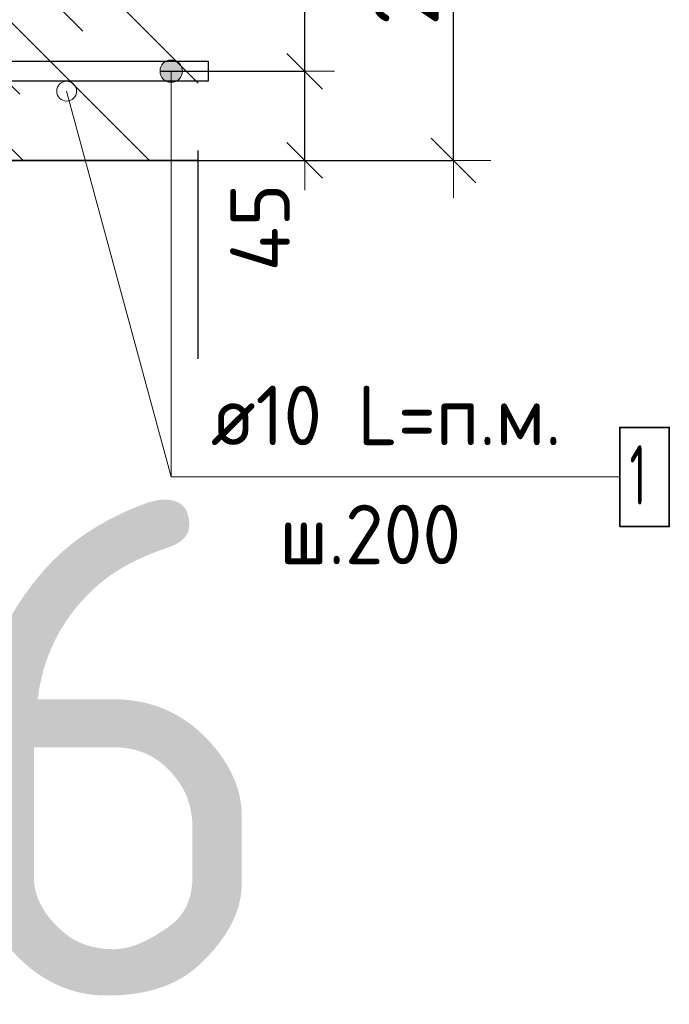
# Model space of a CAD drawing. Header units: metres. Extents: x -38 to 97, y -15 to 21.
# Tile 54 of 132: x 72.712 to 73.039, y 1.542 to 2.039. Entities that reach past the tile are written whole.
import ezdxf

# ---------------------------------------------------------------- set-up
doc = ezdxf.new("R2010")
doc.units = ezdxf.units.M
doc.header["$PDMODE"] = 65
doc.linetypes.add('______4', pattern=[0.135, 0.105, -0.03])
for name, color, linetype, lineweight in [('XR$5$Арм. стержнями нижней зоны', 180, 'Continuous', 35), ('XR$5$Арм.стержн. Арматура края', 96, 'Continuous', 35), ('XR$5$Размерная линия (1)', 7, 'Continuous', 13), ('XR$5$Размерная линия_ общее', 7, 'Continuous', 13)]:
    doc.layers.add(name, color=color, linetype=linetype, lineweight=lineweight)
doc.styles.add('ISOCPEUR', font='txt')
doc.dimstyles.new('DIMSTYLE_12', dxfattribs={"dimtxt": 0.03, "dimasz": 0.03, "dimexe": 0, "dimexo": 0, "dimgap": 0.015, "dimtad": 2, "dimdec": 0, "dimlfac": 1000, "dimrnd": 1, "dimzin": 12, "dimdsep": 46, "dimtxsty": 'ISOCPEUR', "dimblk1": 'ALL_ML_STRICH', "dimblk2": 'ALL_ML_STRICH', "dimsah": 1, "dimcen": 0, "dimclrd": 7, "dimclre": 256, "dimclrt": 7, "dimadec": 0, "dimazin": 0, "dimtfac": 1, "dimtdec": 0, "dimtix": 1, "dimtmove": 2, "dimatfit": 3, "dimfxl": 0, "dimtzin": 0, "dimlwd": 0, "dimlwe": -3, "dimarcsym": 0})
doc.dimstyles.new('DIMSTYLE_14', dxfattribs={"dimtxt": 0.03, "dimasz": 0.03, "dimexe": 0, "dimexo": 0, "dimgap": 0.015, "dimtad": 2, "dimdec": 0, "dimlfac": 1000, "dimrnd": 1, "dimzin": 12, "dimdsep": 46, "dimtxsty": 'ISOCPEUR', "dimblk1": 'ALL_ML_STRICH', "dimblk2": 'ALL_ML_STRICH', "dimsah": 1, "dimcen": 0, "dimclrd": 7, "dimclre": 256, "dimclrt": 7, "dimadec": 0, "dimazin": 0, "dimtfac": 1, "dimtdec": 0, "dimtix": 1, "dimtmove": 2, "dimatfit": 3, "dimfxl": 0, "dimtvp": 1.2, "dimtzin": 0, "dimlwd": 0, "dimlwe": -3, "dimarcsym": 0})
doc.dimstyles.new('DIMSTYLE_8', dxfattribs={"dimtxt": 0.033, "dimasz": 0.0375, "dimexe": 0, "dimexo": 0, "dimgap": 0.0165, "dimtad": 2, "dimdec": 0, "dimlfac": 1000, "dimrnd": 1, "dimzin": 12, "dimdsep": 46, "dimtxsty": 'ISOCPEUR', "dimblk1": 'ALL_ML_STRICH', "dimblk2": 'ALL_ML_STRICH', "dimsah": 1, "dimcen": 0, "dimclrd": 7, "dimclre": 256, "dimclrt": 7, "dimadec": 0, "dimazin": 0, "dimtfac": 1, "dimtdec": 0, "dimtix": 1, "dimtmove": 2, "dimatfit": 3, "dimfxl": 0, "dimtzin": 0, "dimlwd": 0, "dimlwe": -3, "dimarcsym": 0})

# ---------------------------------------------------------------- blocks, each defined once
blk = doc.blocks.new('ALL_ML_STRICH')
at = {"color": 0, "linetype": 'ByBlock', "lineweight": -2}
for p, q in [((0, -0.5), (0, 0.5)), ((-0.3, -0.3), (0.3, 0.3)), ((-1, 0), (0.5, 0))]:
    blk.add_line(p, q, dxfattribs=at)
blk = doc.blocks.new('*D816')
at = {"layer": 'DEFPOINTS', "color": 7, "linetype": 'Continuous', "lineweight": 13, "transparency": 33554687}
for p in [(72.75883, 2.16769), (72.75883, 1.96769), (72.93038, 1.96769)]:
    blk.add_point(p, dxfattribs=at)
at = {"layer": 'XR$5$Размерная линия_ общее', "color": 253, "linetype": 'Continuous', "lineweight": -2, "true_color": 0xa0a0a0, "transparency": 33554687}
for p, q in [((72.77883, 2.16769), (72.93038, 2.16769)), ((72.77883, 1.96769), (72.93038, 1.96769))]:
    blk.add_line(p, q, dxfattribs=at)
at = {"layer": 'XR$5$Размерная линия_ общее', "color": 7, "linetype": 'Continuous', "lineweight": -2, "transparency": 33554687}
blk.add_line((72.93038, 1.96769), (72.93038, 2.16769), dxfattribs=at)
at = {"layer": 'XR$5$Размерная линия_ общее', "color": 7, "linetype": 'Continuous', "lineweight": 13, "transparency": 33554687, "xscale": 0.0375, "yscale": 0.0375, "zscale": 0.0375}
for p, rotation in [((72.93038, 2.16769), 90), ((72.93038, 1.96769), 270)]:
    blk.add_blockref('ALL_ML_STRICH', p, dxfattribs=dict(at, rotation=rotation))
at = {"layer": 'XR$5$Размерная линия_ общее', "color": 7, "linetype": 'Continuous', "lineweight": 13, "transparency": 33554687, "insert": (72.90638, 2.06934), "char_height": 0.033, "width": 0.099, "attachment_point": 5, "rotation": 90, "style": 'ISOCPEUR'}
blk.add_mtext('\\A1;{200}', dxfattribs=at)
blk = doc.blocks.new('*D833')
at = {"layer": 'DEFPOINTS', "color": 7, "linetype": 'Continuous', "lineweight": 13, "transparency": 33554687}
for p in [(72.76272, 2.01269), (72.77557, 1.96769), (72.85538, 1.96769)]:
    blk.add_point(p, dxfattribs=at)
at = {"layer": 'XR$5$Размерная линия (1)', "color": 9, "linetype": 'Continuous', "lineweight": -2, "true_color": 0xc7c7c7, "transparency": 33554687}
for p, q in [((72.78272, 2.01269), (72.85538, 2.01269)), ((72.79557, 1.96769), (72.85538, 1.96769))]:
    blk.add_line(p, q, dxfattribs=at)
at = {"layer": 'XR$5$Размерная линия (1)', "color": 7, "linetype": 'Continuous', "lineweight": -2, "transparency": 33554687}
blk.add_line((72.85538, 1.96769), (72.85538, 2.01269), dxfattribs=at)
at = {"layer": 'XR$5$Размерная линия (1)', "color": 7, "linetype": 'Continuous', "lineweight": 13, "transparency": 33554687, "xscale": 0.03, "yscale": 0.03, "zscale": 0.03}
for p, rotation in [((72.85538, 2.01269), 90), ((72.85538, 1.96769), 270)]:
    blk.add_blockref('ALL_ML_STRICH', p, dxfattribs=dict(at, rotation=rotation))
at = {"layer": 'XR$5$Размерная линия (1)', "color": 7, "linetype": 'Continuous', "lineweight": 13, "transparency": 33554687, "insert": (72.83287, 1.93393), "char_height": 0.03, "width": 0.06, "attachment_point": 5, "rotation": 90, "style": 'ISOCPEUR'}
blk.add_mtext('\\A1;{45}', dxfattribs=at)
blk = doc.blocks.new('*D834')
at = {"layer": 'DEFPOINTS', "color": 7, "linetype": 'Continuous', "lineweight": 13, "transparency": 33554687}
for p in [(72.79462, 2.13669), (72.76272, 2.01269), (72.85538, 2.01269)]:
    blk.add_point(p, dxfattribs=at)
at = {"layer": 'XR$5$Размерная линия (1)', "color": 9, "linetype": 'Continuous', "lineweight": -2, "true_color": 0xc7c7c7, "transparency": 33554687}
for p, q in [((72.81462, 2.13669), (72.85538, 2.13669)), ((72.78272, 2.01269), (72.85538, 2.01269))]:
    blk.add_line(p, q, dxfattribs=at)
at = {"layer": 'XR$5$Размерная линия (1)', "color": 7, "linetype": 'Continuous', "lineweight": -2, "transparency": 33554687}
blk.add_line((72.85538, 2.01269), (72.85538, 2.13669), dxfattribs=at)
at = {"layer": 'XR$5$Размерная линия (1)', "color": 7, "linetype": 'Continuous', "lineweight": 13, "transparency": 33554687, "xscale": 0.03, "yscale": 0.03, "zscale": 0.03}
for p, rotation in [((72.85538, 2.13669), 90), ((72.85538, 2.01269), 270)]:
    blk.add_blockref('ALL_ML_STRICH', p, dxfattribs=dict(at, rotation=rotation))
at = {"layer": 'XR$5$Размерная линия (1)', "color": 7, "linetype": 'Continuous', "lineweight": 13, "transparency": 33554687, "insert": (72.83288, 2.07769), "char_height": 0.03, "width": 0.09, "attachment_point": 5, "rotation": 90, "style": 'ISOCPEUR'}
blk.add_mtext('\\A1;{124}', dxfattribs=at)

msp = doc.modelspace()

# ---------------------------------------------------------------- hatches: boundary and pattern name
at = {"linetype": 'Continuous', "lineweight": 13, "transparency": 33554687}
h = msp.add_hatch(dxfattribs=at)
h.set_pattern_fill('__________540', scale=0.015, style=0, pattern_type=2)
h.set_pattern_definition([(135, (0, 0), (-0.031819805, -0.031819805), [0.4, -0.05, 0, -0.05]), (135, (-0.01591, -0.01591), (-0.031819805, -0.031819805), [0.8, -0.1, 0.1, -0.1])])
h.paths.add_polyline_path([(72.38255, 2.16769), (72.38255, 1.96769), (72.80173, 1.96769), (72.80173, 2.16769)], flags=0)
at = {"layer": 'XR$5$Арм. стержнями нижней зоны', "linetype": 'Continuous', "lineweight": 13, "transparency": 33554687}
for points in [[(72.78246, 2.01269), (72.79371, 2.01269), (72.79292, 2.0155)], [(72.78246, 2.01269), (72.79292, 2.0155), (72.78325, 2.0155)], [(72.78325, 2.0155), (72.79292, 2.0155), (72.7909, 2.01752)], [(72.78325, 2.0155), (72.7909, 2.01752), (72.78527, 2.01752)], [(72.78527, 2.01752), (72.7909, 2.01752), (72.78809, 2.01831)], [(72.78325, 2.00987), (72.79371, 2.01269), (72.78246, 2.01269)], [(72.78325, 2.00987), (72.79292, 2.00987), (72.79371, 2.01269)], [(72.78527, 2.00785), (72.79292, 2.00987), (72.78325, 2.00987)], [(72.78527, 2.00785), (72.7909, 2.00785), (72.79292, 2.00987)], [(72.7909, 2.00785), (72.78527, 2.00785), (72.78809, 2.00706)]]:
    msp.add_hatch(color=7, dxfattribs=at).paths.add_polyline_path(points)

# ---------------------------------------------------------------- linework, layer by layer
at = {"color": 7, "linetype": '______4', "lineweight": 25, "transparency": 33554687}
msp.add_line((72.80173, 1.86769), (72.80173, 2.26769), dxfattribs=at)
at = {"color": 7, "linetype": 'Continuous', "lineweight": 13, "transparency": 33554687}
msp.add_line((72.73541, 2.00264), (72.78809, 1.80815), dxfattribs=at)
at = {"color": 7, "linetype": 'Continuous', "lineweight": 35, "transparency": 33554687}
msp.add_line((72.63255, 1.96769), (72.80173, 1.96769), dxfattribs=at)
at = {"color": 7, "linetype": 'Continuous', "lineweight": 13, "transparency": 33554687}
msp.add_circle((72.73541, 2.00264), 0.005, dxfattribs=at)
at = {"layer": 'XR$5$Арм. стержнями нижней зоны', "color": 7, "linetype": 'Continuous', "lineweight": 13, "transparency": 33554687}
for p, q in [((72.78809, 2.01831), (72.78809, 2.01831)), ((72.78246, 2.01269), (72.78246, 2.01269)), ((72.78809, 1.80815), (72.78809, 2.01269)), ((72.79371, 2.01269), (72.79371, 2.01269)), ((72.78809, 2.00706), (72.78809, 2.00706)), ((72.78809, 1.80815), (73.01409, 1.80815))]:
    msp.add_line(p, q, dxfattribs=at)
at = {"layer": 'XR$5$Арм. стержнями нижней зоны', "color": 4, "linetype": 'Continuous', "lineweight": 25, "transparency": 33554687}
msp.add_lwpolyline([(72.40755, 2.01769), (72.80673, 2.01769), (72.80673, 2.00769), (72.40755, 2.00769), (72.40755, 2.01769)], dxfattribs=at)
msp.add_lwpolyline([(72.40755, 2.01769), (72.80673, 2.01769), (72.80673, 2.00769), (72.40755, 2.00769), (72.40755, 2.01769)], dxfattribs=at)
msp.add_lwpolyline([(72.40755, 2.01769), (72.80673, 2.01769), (72.80673, 2.00769), (72.40755, 2.00769), (72.40755, 2.01769)], dxfattribs=at)
at = {"layer": 'XR$5$Арм. стержнями нижней зоны', "color": 7, "linetype": 'Continuous', "lineweight": 35, "transparency": 33554687}
msp.add_lwpolyline([(73.01409, 1.78315), (73.03909, 1.78315), (73.03909, 1.83315), (73.01409, 1.83315), (73.01409, 1.78315)], dxfattribs=at)
at = {"layer": 'XR$5$Арм. стержнями нижней зоны', "color": 7, "linetype": 'Continuous', "lineweight": 13, "transparency": 33554687}
msp.add_circle((72.78809, 2.01269), 0.00563, dxfattribs=at)
at = {"layer": 'XR$5$Арм.стержн. Арматура края', "color": 4, "linetype": 'Continuous', "lineweight": 25, "transparency": 33554687}
for points in [[(72.80673, 2.00769), (72.43611, 2.00769), (72.4309, 2.00841), (72.42546, 2.0102), (72.42045, 2.01301), (72.41632, 2.01646), (72.41287, 2.02059), (72.41007, 2.0256), (72.40827, 2.03103), (72.40755, 2.03625), (72.40755, 2.11312)], [(72.80673, 2.00769), (72.43611, 2.00769), (72.4309, 2.00841), (72.42546, 2.0102), (72.42045, 2.01301), (72.41632, 2.01646), (72.41287, 2.02059), (72.41007, 2.0256), (72.40827, 2.03103), (72.40755, 2.03625), (72.40755, 2.11312)], [(72.41755, 2.11243), (72.41755, 2.03694), (72.41805, 2.03331), (72.41926, 2.02964), (72.42114, 2.02628), (72.42342, 2.02356), (72.42614, 2.02128), (72.4295, 2.0194), (72.43317, 2.01819), (72.4368, 2.01769), (72.80673, 2.01769), (72.80673, 2.00769)], [(72.41755, 2.11243), (72.41755, 2.03694), (72.41805, 2.03331), (72.41926, 2.02964), (72.42114, 2.02628), (72.42342, 2.02356), (72.42614, 2.02128), (72.4295, 2.0194), (72.43317, 2.01819), (72.4368, 2.01769), (72.80673, 2.01769), (72.80673, 2.00769)]]:
    msp.add_lwpolyline(points, dxfattribs=at)

# ---------------------------------------------------------------- texts
at = {"color": 7, "linetype": 'Continuous', "lineweight": 35, "transparency": 33554687, "insert": (70.35063, 1.54671), "char_height": 0.25, "width": 2.7437149, "attachment_point": 7, "style": 'ISOCPEUR'}
msp.add_mtext('\\W0.96;ГОСТ 34028-2016', dxfattribs=at)
at = {"layer": 'XR$5$Арм. стержнями нижней зоны', "color": 7, "linetype": 'Continuous', "lineweight": 25, "transparency": 33554687, "char_height": 0.03, "attachment_point": 7, "style": 'ISOCPEUR'}
for s, insert, width in [('\\W0.94;ø10 L=п.м.', (72.80809, 1.82415), 0.1999831), ('\\W0.56;1', (73.01909, 1.79415), 0.0233333), ('\\W0.95;ш.200 ', (72.84259, 1.76415), 0.1311995)]:
    msp.add_mtext(s, dxfattribs=dict(at, insert=insert, width=width))

# ---------------------------------------------------------------- dimensions: what is measured, and where the dimension line sits
at = {"layer": 'XR$5$Размерная линия (1)', "color": 7, "linetype": 'Continuous', "lineweight": 13, "transparency": 33554687}
for base, p1, p2, dimstyle, picture, middle in [((72.85538, 2.13669), (72.78272, 2.01269), (72.81462, 2.13669), 'DIMSTYLE_12', '*D834', (72.83288, 2.07769)), ((72.85538, 2.01269), (72.79557, 1.96769), (72.78272, 2.01269), 'DIMSTYLE_14', '*D833', (72.83287, 1.93393))]:
    dim = msp.add_linear_dim(base=base, p1=p1, p2=p2, angle=90, dimstyle=dimstyle, override={"dimpost": '<>', "dimclrd": 7, "dimclre": 9, "dimclrt": 7, "dimlwd": 0, "dimlwe": 65533}, dxfattribs=at)
    dim.commit()
    dim.dimension.update_dxf_attribs({"geometry": picture, "text_midpoint": middle, "dimtype": 160})
at = {"layer": 'XR$5$Размерная линия_ общее', "color": 7, "linetype": 'Continuous', "lineweight": 13, "transparency": 33554687}
dim = msp.add_linear_dim(base=(72.93038, 2.16769), p1=(72.77883, 1.96769), p2=(72.77883, 2.16769), angle=90, dimstyle='DIMSTYLE_8', override={"dimpost": '<>', "dimclrd": 7, "dimclre": 253, "dimclrt": 7, "dimlwd": 0, "dimlwe": 65533}, dxfattribs=at)
dim.commit()
dim.dimension.update_dxf_attribs({"geometry": '*D816', "text_midpoint": (72.90638, 2.06934), "dimtype": 160})

doc.saveas('drawing.dxf')
